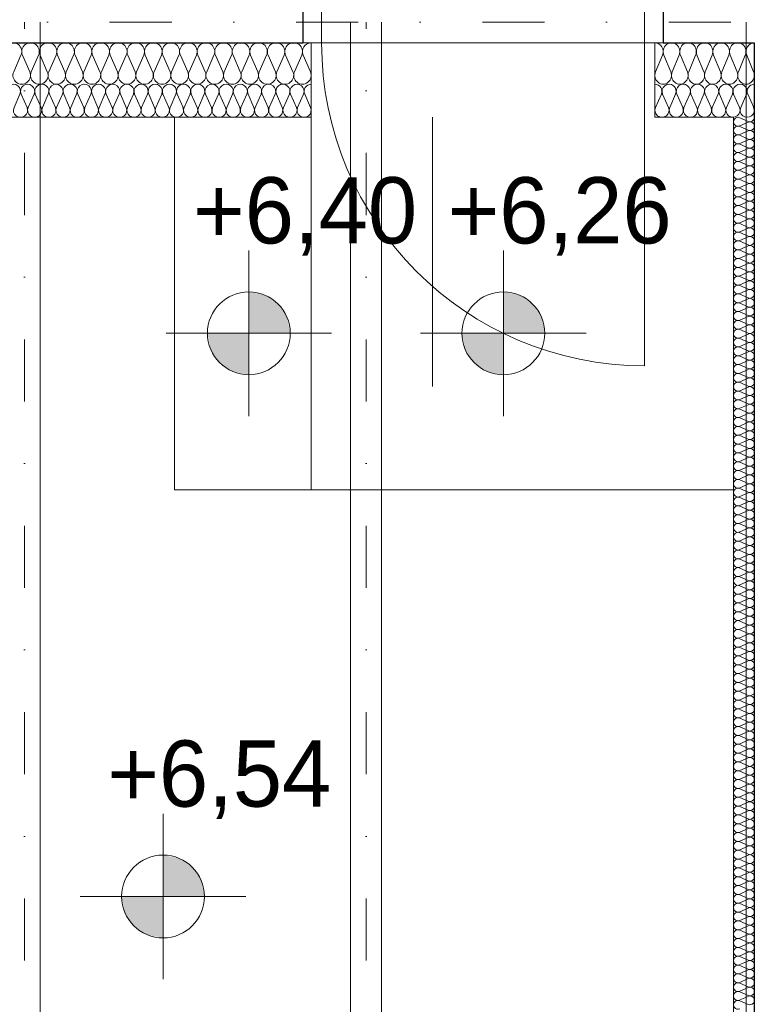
# Model space of a CAD drawing. Extents: x -438200 to -357500, y 15000 to 163871.
# Tile 119 of 148: x -416979 to -415195, y 109764 to 112142. Entities that reach past the tile are written whole.
import ezdxf

# ---------------------------------------------------------------- set-up
doc = ezdxf.new("R2010")
doc.units = 0
doc.header["$MEASUREMENT"] = 0
doc.linetypes.add('Dot & Dashed', pattern=[450, 150, -150, 0, -150])
for name, color, linetype in [('#podkład', 252, 'Continuous'), ('Arch ocieplenie', 252, 'Continuous'), ('Inwent Izolacje', 252, 'Continuous'), ('INWENT RZĘDNE', 252, 'Continuous')]:
    doc.layers.add(name, color=color, linetype=linetype)
for name, color, linetype, lineweight in [('Arch ocieplenie_Nr_Pióra__44', 252, 'Continuous', 13), ('Arch stropy_Nr_Pióra__41', 252, 'Continuous', 15), ('Arch wykończenie_Nr_Pióra__3', 252, 'Continuous', 18), ('Inwent Izolacje_Nr_Pióra__44', 252, 'Continuous', 13), ('INWENT KONST. DREWNIANA_Nr_Pióra__2', 252, 'Continuous', 13), ('INWENT KONST. DREWNIANA_Nr_Pióra__21', 252, 'Continuous', 9), ('INWENT RZĘDNE_Nr_Pióra__21', 252, 'Continuous', 9), ('INWENT. DRZWI_Nr_Pióra__5', 252, 'Continuous', 13), ('INWENT.ŚCIANY_Nr_Pióra__1', 252, 'Continuous', 25)]:
    doc.layers.add(name, color=color, linetype=linetype, lineweight=lineweight)
doc.styles.add('GENERATED_STYLE_2', font='txt')

# ---------------------------------------------------------------- blocks, each defined once
blk = doc.blocks.new('Izolacja cieplna 14_223', base_point=(-418774.9, 96852.6))
at = {"layer": 'Arch ocieplenie_Nr_Pióra__44', "linetype": 'Continuous'}
for p, q in [((-416992.7, 96796.4), (-416978.4, 96828.8)), ((-416975.6, 96828.8), (-416961.3, 96796.4)), ((-416958.4, 96796.4), (-416944.2, 96828.8)), ((-416941.3, 96828.8), (-416927.1, 96796.4)), ((-416924.2, 96796.4), (-416909.9, 96828.8)), ((-416907.1, 96828.8), (-416892.8, 96796.4)), ((-416889.9, 96796.4), (-416875.7, 96828.8)), ((-416872.8, 96828.8), (-416858.6, 96796.4)), ((-416855.7, 96796.4), (-416841.5, 96828.8)), ((-416838.6, 96828.8), (-416824.3, 96796.4)), ((-416821.5, 96796.4), (-416807.2, 96828.8)), ((-416804.3, 96828.8), (-416790.1, 96796.4)), ((-416787.2, 96796.4), (-416773, 96828.8)), ((-416770.1, 96828.8), (-416755.8, 96796.4)), ((-416753, 96796.4), (-416738.7, 96828.8)), ((-416735.8, 96828.8), (-416721.6, 96796.4)), ((-416718.7, 96796.4), (-416704.5, 96828.8)), ((-416701.6, 96828.8), (-416687.3, 96796.4)), ((-416684.5, 96796.4), (-416670.2, 96828.8)), ((-416667.3, 96828.8), (-416653.1, 96796.4)), ((-416650.2, 96796.4), (-416636, 96828.8)), ((-416633.1, 96828.8), (-416618.9, 96796.4)), ((-416616, 96796.4), (-416601.7, 96828.8)), ((-416598.9, 96828.8), (-416584.6, 96796.4)), ((-416581.7, 96796.4), (-416567.5, 96828.8)), ((-416564.6, 96828.8), (-416550.4, 96796.4)), ((-416547.5, 96796.4), (-416533.2, 96828.8)), ((-416530.4, 96828.8), (-416516.1, 96796.4)), ((-416513.2, 96796.4), (-416499, 96828.8)), ((-416496.1, 96828.8), (-416481.9, 96796.4)), ((-416479, 96796.4), (-416464.7, 96828.8)), ((-416461.9, 96828.8), (-416447.6, 96796.4)), ((-416444.7, 96796.4), (-416430.5, 96828.8)), ((-416427.6, 96828.8), (-416413.4, 96796.4)), ((-416410.5, 96796.4), (-416396.2, 96828.8)), ((-416393.4, 96828.8), (-416379.1, 96796.4)), ((-416376.2, 96796.4), (-416362, 96828.8)), ((-416359.1, 96828.8), (-416344.9, 96796.4)), ((-416342, 96796.4), (-416327.8, 96828.8)), ((-416324.9, 96828.8), (-416310.6, 96796.4)), ((-416307.8, 96796.4), (-416293.5, 96828.8)), ((-416290.6, 96828.8), (-416276.4, 96796.4))]:
    blk.add_line(p, q, dxfattribs=at)
for centre, start_param, end_param in [((-416994.1, 96835.6), 5.870392, 9.837571), ((-416959.9, 96835.6), 5.870392, 9.837571), ((-416925.6, 96835.6), 5.870392, 9.837571), ((-416891.4, 96835.6), 5.870392, 9.837571), ((-416857.1, 96835.6), 5.870392, 9.837571), ((-416822.9, 96835.6), 5.870392, 9.837571), ((-416788.6, 96835.6), 5.870392, 9.837571), ((-416754.4, 96835.6), 5.870392, 9.837571), ((-416720.2, 96835.6), 5.870392, 9.837571), ((-416685.9, 96835.6), 5.870392, 9.837571), ((-416651.7, 96835.6), 5.870392, 9.837571), ((-416617.4, 96835.6), 5.870392, 9.837571), ((-416583.2, 96835.6), 5.870392, 9.837571), ((-416548.9, 96835.6), 5.870392, 9.837571), ((-416514.7, 96835.6), 5.870392, 9.837571), ((-416480.4, 96835.6), 5.870392, 9.837571), ((-416446.2, 96835.6), 5.870392, 9.837571), ((-416411.9, 96835.6), 5.870392, 9.837571), ((-416377.7, 96835.6), 5.870392, 9.837571), ((-416343.4, 96835.6), 5.870392, 9.837571), ((-416309.2, 96835.6), 5.870392, 9.837571), ((-416274.9, 96835.6), 1.570796, 3.554385), ((-416977, 96789.6), 2.728799, 6.695979), ((-416942.8, 96789.6), 2.728799, 6.695979), ((-416908.5, 96789.6), 2.728799, 6.695979), ((-416874.3, 96789.6), 2.728799, 6.695979), ((-416840, 96789.6), 2.728799, 6.695979), ((-416805.8, 96789.6), 2.728799, 6.695979), ((-416771.5, 96789.6), 2.728799, 6.695979), ((-416737.3, 96789.6), 2.728799, 6.695979), ((-416703, 96789.6), 2.728799, 6.695979), ((-416668.8, 96789.6), 2.728799, 6.695979), ((-416634.5, 96789.6), 2.728799, 6.695979), ((-416600.3, 96789.6), 2.728799, 6.695979), ((-416566, 96789.6), 2.728799, 6.695979), ((-416531.8, 96789.6), 2.728799, 6.695979), ((-416497.5, 96789.6), 2.728799, 6.695979), ((-416463.3, 96789.6), 2.728799, 6.695979), ((-416429.1, 96789.6), 2.728799, 6.695979), ((-416394.8, 96789.6), 2.728799, 6.695979), ((-416360.6, 96789.6), 2.728799, 6.695979), ((-416326.3, 96789.6), 2.728799, 6.695979), ((-416292.1, 96789.6), 2.728799, 6.695979)]:
    blk.add_ellipse(centre, major_axis=(17.1, 0), ratio=0.993639, start_param=start_param, end_param=end_param, dxfattribs=at)
blk = doc.blocks.new('Izolacja cieplna 14_224', base_point=(-416274.9, 96952.6))
at = {"layer": 'Arch ocieplenie_Nr_Pióra__44', "linetype": 'Continuous'}
for p, q in [((-416975.9, 96922.8), (-416993.5, 96882.4)), ((-416954.7, 96882.4), (-416972.3, 96922.8)), ((-416933.5, 96922.8), (-416951.1, 96882.4)), ((-416912.3, 96882.4), (-416929.9, 96922.8)), ((-416891.1, 96922.8), (-416908.8, 96882.4)), ((-416869.9, 96882.4), (-416887.6, 96922.8)), ((-416848.8, 96922.8), (-416866.4, 96882.4)), ((-416827.6, 96882.4), (-416845.2, 96922.8)), ((-416806.4, 96922.8), (-416824, 96882.4)), ((-416785.2, 96882.4), (-416802.8, 96922.8)), ((-416764, 96922.8), (-416781.6, 96882.4)), ((-416742.8, 96882.4), (-416760.5, 96922.8)), ((-416721.6, 96922.8), (-416739.3, 96882.4)), ((-416700.5, 96882.4), (-416718.1, 96922.8)), ((-416679.3, 96922.8), (-416696.9, 96882.4)), ((-416658.1, 96882.4), (-416675.7, 96922.8)), ((-416636.9, 96922.8), (-416654.5, 96882.4)), ((-416615.7, 96882.4), (-416633.3, 96922.8)), ((-416594.5, 96922.8), (-416612.1, 96882.4)), ((-416573.3, 96882.4), (-416591, 96922.8)), ((-416552.1, 96922.8), (-416569.8, 96882.4)), ((-416531, 96882.4), (-416548.6, 96922.8)), ((-416509.8, 96922.8), (-416527.4, 96882.4)), ((-416488.6, 96882.4), (-416506.2, 96922.8)), ((-416467.4, 96922.8), (-416485, 96882.4)), ((-416446.2, 96882.4), (-416463.8, 96922.8)), ((-416425, 96922.8), (-416442.7, 96882.4)), ((-416403.8, 96882.4), (-416421.5, 96922.8)), ((-416382.7, 96922.8), (-416400.3, 96882.4)), ((-416361.5, 96882.4), (-416379.1, 96922.8)), ((-416340.3, 96922.8), (-416357.9, 96882.4)), ((-416319.1, 96882.4), (-416336.7, 96922.8)), ((-416297.9, 96922.8), (-416315.5, 96882.4)), ((-416276.7, 96882.4), (-416294.4, 96922.8))]:
    blk.add_line(p, q, dxfattribs=at)
for centre, start_param, end_param in [((-416995.3, 96931.3), 1.158004, 5.125183), ((-416952.9, 96931.3), 1.158004, 5.125183), ((-416910.5, 96931.3), 1.158004, 5.125183), ((-416868.2, 96931.3), 1.158004, 5.125183), ((-416825.8, 96931.3), 1.158004, 5.125183), ((-416783.4, 96931.3), 1.158004, 5.125183), ((-416741, 96931.3), 1.158004, 5.125183), ((-416698.7, 96931.3), 1.158004, 5.125183), ((-416656.3, 96931.3), 1.158004, 5.125183), ((-416613.9, 96931.3), 1.158004, 5.125183), ((-416571.6, 96931.3), 1.158004, 5.125183), ((-416529.2, 96931.3), 1.158004, 5.125183), ((-416486.8, 96931.3), 1.158004, 5.125183), ((-416444.4, 96931.3), 1.158004, 5.125183), ((-416402.1, 96931.3), 1.158004, 5.125183), ((-416359.7, 96931.3), 1.158004, 5.125183), ((-416317.3, 96931.3), 1.158004, 5.125183), ((-416274.9, 96931.3), 3.141593, 5.125182), ((-416974.1, 96873.9), 4.299595, 8.266775), ((-416931.7, 96873.9), 4.299595, 8.266775), ((-416889.4, 96873.9), 4.299595, 8.266775), ((-416847, 96873.9), 4.299595, 8.266775), ((-416804.6, 96873.9), 4.299595, 8.266775), ((-416762.2, 96873.9), 4.299595, 8.266775), ((-416719.9, 96873.9), 4.299595, 8.266775), ((-416677.5, 96873.9), 4.299595, 8.266775), ((-416635.1, 96873.9), 4.299595, 8.266775), ((-416592.7, 96873.9), 4.299595, 8.266775), ((-416550.4, 96873.9), 4.299595, 8.266775), ((-416508, 96873.9), 4.299595, 8.266775), ((-416465.6, 96873.9), 4.299595, 8.266775), ((-416423.3, 96873.9), 4.299595, 8.266775), ((-416380.9, 96873.9), 4.299595, 8.266775), ((-416338.5, 96873.9), 4.299595, 8.266775), ((-416296.1, 96873.9), 4.299595, 8.266775)]:
    blk.add_ellipse(centre, major_axis=(0, -21.3), ratio=0.996174, start_param=start_param, end_param=end_param, dxfattribs=at)
blk = doc.blocks.new('Izolacja cieplna 14_227', base_point=(-415444.9, 96852.6))
at = {"layer": 'Arch ocieplenie_Nr_Pióra__44', "linetype": 'Continuous'}
for p, q in [((-415443.5, 96796.4), (-415429.2, 96828.8)), ((-415426.4, 96828.8), (-415412.1, 96796.4)), ((-415409.2, 96796.4), (-415395, 96828.8)), ((-415392.1, 96828.8), (-415377.8, 96796.4)), ((-415374.9, 96796.4), (-415360.7, 96828.8)), ((-415357.8, 96828.8), (-415343.5, 96796.4)), ((-415340.6, 96796.4), (-415326.4, 96828.8)), ((-415323.5, 96828.8), (-415309.2, 96796.4)), ((-415306.4, 96796.4), (-415292.1, 96828.8)), ((-415289.2, 96828.8), (-415275, 96796.4)), ((-415272.1, 96796.4), (-415257.8, 96828.8)), ((-415254.9, 96828.8), (-415240.7, 96796.4)), ((-415237.8, 96796.4), (-415223.5, 96828.8)), ((-415220.6, 96828.8), (-415206.4, 96796.4))]:
    blk.add_line(p, q, dxfattribs=at)
for centre, start_param, end_param in [((-415444.9, 96835.6), 5.870392, 7.853982), ((-415410.7, 96835.6), 5.870392, 9.837571), ((-415376.4, 96835.6), 5.870392, 9.837571), ((-415342.1, 96835.6), 5.870392, 9.837571), ((-415307.8, 96835.6), 5.870392, 9.837571), ((-415273.5, 96835.6), 5.870392, 9.837571), ((-415239.2, 96835.6), 5.870392, 9.837571), ((-415204.9, 96835.6), 1.570796, 3.554385), ((-415427.8, 96789.6), 2.728799, 6.695979), ((-415393.5, 96789.6), 2.728799, 6.695979), ((-415359.2, 96789.6), 2.728799, 6.695979), ((-415324.9, 96789.6), 2.728799, 6.695979), ((-415290.7, 96789.6), 2.728799, 6.695979), ((-415256.4, 96789.6), 2.728799, 6.695979), ((-415222.1, 96789.6), 2.728799, 6.695979)]:
    blk.add_ellipse(centre, major_axis=(17.1, 0), ratio=0.992505, start_param=start_param, end_param=end_param, dxfattribs=at)
blk = doc.blocks.new('Izolacja cieplna 14_228', base_point=(-415204.9, 96952.6))
at = {"layer": 'Arch ocieplenie_Nr_Pióra__44', "linetype": 'Continuous'}
for p, q in [((-415426.6, 96922.8), (-415443.3, 96882.4)), ((-415406.6, 96882.4), (-415423.3, 96922.8)), ((-415386.6, 96922.8), (-415403.3, 96882.4)), ((-415366.6, 96882.4), (-415383.3, 96922.8)), ((-415346.6, 96922.8), (-415363.3, 96882.4)), ((-415326.6, 96882.4), (-415343.3, 96922.8)), ((-415306.6, 96922.8), (-415323.3, 96882.4)), ((-415286.6, 96882.4), (-415303.3, 96922.8)), ((-415266.6, 96922.8), (-415283.3, 96882.4)), ((-415246.6, 96882.4), (-415263.3, 96922.8)), ((-415226.6, 96922.8), (-415243.3, 96882.4)), ((-415206.6, 96882.4), (-415223.3, 96922.8))]:
    blk.add_line(p, q, dxfattribs=at)
for centre, start_param, end_param in [((-415444.9, 96931.3), 1.158004, 3.141593), ((-415404.9, 96931.3), 1.158004, 5.125183), ((-415364.9, 96931.3), 1.158004, 5.125183), ((-415324.9, 96931.3), 1.158004, 5.125183), ((-415284.9, 96931.3), 1.158004, 5.125183), ((-415244.9, 96931.3), 1.158004, 5.125183), ((-415204.9, 96931.3), 3.141593, 5.125182), ((-415424.9, 96873.9), 4.299595, 8.266775), ((-415384.9, 96873.9), 4.299595, 8.266775), ((-415344.9, 96873.9), 4.299595, 8.266775), ((-415304.9, 96873.9), 4.299595, 8.266775), ((-415264.9, 96873.9), 4.299595, 8.266775), ((-415224.9, 96873.9), 4.299595, 8.266775)]:
    blk.add_ellipse(centre, major_axis=(0, -21.3), ratio=0.940388, start_param=start_param, end_param=end_param, dxfattribs=at)
blk = doc.blocks.new('Izolacja cieplna 14_361', base_point=(-415204.9, 93232.6))
at = {"layer": 'Inwent Izolacje_Nr_Pióra__44', "linetype": 'Continuous'}
for p, q in [((-415219.8, 96762.8), (-415240, 96771.7)), ((-415240, 96752.2), (-415219.8, 96761.1)), ((-415219.8, 96741.5), (-415240, 96750.4)), ((-415240, 96730.9), (-415219.8, 96739.7)), ((-415219.8, 96720.2), (-415240, 96729.1)), ((-415240, 96709.5), (-415219.8, 96718.4)), ((-415219.8, 96698.9), (-415240, 96707.7)), ((-415240, 96688.2), (-415219.8, 96697.1)), ((-415219.8, 96677.5), (-415240, 96686.4)), ((-415240, 96666.9), (-415219.8, 96675.7)), ((-415219.8, 96656.2), (-415240, 96665.1)), ((-415240, 96645.6), (-415219.8, 96654.4)), ((-415219.8, 96634.9), (-415240, 96643.8)), ((-415240, 96624.2), (-415219.8, 96633.1)), ((-415219.8, 96613.6), (-415240, 96622.4)), ((-415240, 96602.9), (-415219.8, 96611.8)), ((-415219.8, 96592.2), (-415240, 96601.1)), ((-415240, 96581.6), (-415219.8, 96590.4)), ((-415219.8, 96570.9), (-415240, 96579.8)), ((-415240, 96560.3), (-415219.8, 96569.1)), ((-415219.8, 96549.6), (-415240, 96558.5)), ((-415240, 96538.9), (-415219.8, 96547.8)), ((-415219.8, 96528.3), (-415240, 96537.1)), ((-415240, 96517.6), (-415219.8, 96526.5)), ((-415219.8, 96506.9), (-415240, 96515.8)), ((-415240, 96496.3), (-415219.8, 96505.1)), ((-415219.8, 96485.6), (-415240, 96494.5)), ((-415240, 96475), (-415219.8, 96483.8)), ((-415219.8, 96464.3), (-415240, 96473.2)), ((-415240, 96453.6), (-415219.8, 96462.5)), ((-415219.8, 96443), (-415240, 96451.8)), ((-415240, 96432.3), (-415219.8, 96441.2)), ((-415219.8, 96421.6), (-415240, 96430.5)), ((-415240, 96411), (-415219.8, 96419.8)), ((-415219.8, 96400.3), (-415240, 96409.2)), ((-415240, 96389.6), (-415219.8, 96398.5)), ((-415219.8, 96379), (-415240, 96387.9)), ((-415240, 96368.3), (-415219.8, 96377.2)), ((-415219.8, 96357.7), (-415240, 96366.5)), ((-415240, 96347), (-415219.8, 96355.9)), ((-415219.8, 96336.3), (-415240, 96345.2)), ((-415240, 96325.7), (-415219.8, 96334.5)), ((-415219.8, 96315), (-415240, 96323.9)), ((-415240, 96304.3), (-415219.8, 96313.2)), ((-415219.8, 96293.7), (-415240, 96302.6)), ((-415240, 96283), (-415219.8, 96291.9)), ((-415219.8, 96272.4), (-415240, 96281.2)), ((-415240, 96261.7), (-415219.8, 96270.6)), ((-415219.8, 96251), (-415240, 96259.9)), ((-415240, 96240.4), (-415219.8, 96249.2)), ((-415219.8, 96229.7), (-415240, 96238.6)), ((-415240, 96219), (-415219.8, 96227.9)), ((-415219.8, 96208.4), (-415240, 96217.3)), ((-415240, 96197.7), (-415219.8, 96206.6)), ((-415219.8, 96187.1), (-415240, 96195.9)), ((-415240, 96176.4), (-415219.8, 96185.3)), ((-415219.8, 96165.7), (-415240, 96174.6)), ((-415240, 96155.1), (-415219.8, 96163.9)), ((-415219.8, 96144.4), (-415240, 96153.3)), ((-415240, 96133.7), (-415219.8, 96142.6)), ((-415219.8, 96123.1), (-415240, 96132)), ((-415240, 96112.4), (-415219.8, 96121.3)), ((-415219.8, 96101.8), (-415240, 96110.6)), ((-415240, 96091.1), (-415219.8, 96100)), ((-415219.8, 96080.4), (-415240, 96089.3)), ((-415240, 96069.8), (-415219.8, 96078.6)), ((-415219.8, 96059.1), (-415240, 96068)), ((-415240, 96048.4), (-415219.8, 96057.3)), ((-415219.8, 96037.8), (-415240, 96046.7)), ((-415240, 96027.1), (-415219.8, 96036)), ((-415219.8, 96016.5), (-415240, 96025.3)), ((-415240, 96005.8), (-415219.8, 96014.7)), ((-415219.8, 95995.1), (-415240, 96004)), ((-415240, 95984.5), (-415219.8, 95993.3)), ((-415219.8, 95973.8), (-415240, 95982.7)), ((-415240, 95963.1), (-415219.8, 95972)), ((-415219.8, 95952.5), (-415240, 95961.4)), ((-415240, 95941.8), (-415219.8, 95950.7)), ((-415219.8, 95931.2), (-415240, 95940)), ((-415240, 95920.5), (-415219.8, 95929.4)), ((-415219.8, 95909.8), (-415240, 95918.7)), ((-415240, 95899.2), (-415219.8, 95908)), ((-415219.8, 95888.5), (-415240, 95897.4)), ((-415240, 95877.8), (-415219.8, 95886.7)), ((-415219.8, 95867.2), (-415240, 95876.1)), ((-415240, 95856.5), (-415219.8, 95865.4)), ((-415219.8, 95845.9), (-415240, 95854.7)), ((-415240, 95835.2), (-415219.8, 95844.1)), ((-415219.8, 95824.5), (-415240, 95833.4)), ((-415240, 95813.9), (-415219.8, 95822.7)), ((-415219.8, 95803.2), (-415240, 95812.1)), ((-415240, 95792.5), (-415219.8, 95801.4)), ((-415219.8, 95781.9), (-415240, 95790.7)), ((-415240, 95771.2), (-415219.8, 95780.1)), ((-415219.8, 95760.6), (-415240, 95769.4)), ((-415240, 95749.9), (-415219.8, 95758.8)), ((-415219.8, 95739.2), (-415240, 95748.1)), ((-415240, 95728.6), (-415219.8, 95737.4)), ((-415219.8, 95717.9), (-415240, 95726.8)), ((-415240, 95707.2), (-415219.8, 95716.1)), ((-415219.8, 95696.6), (-415240, 95705.4)), ((-415240, 95685.9), (-415219.8, 95694.8)), ((-415219.8, 95675.3), (-415240, 95684.1)), ((-415240, 95664.6), (-415219.8, 95673.5)), ((-415219.8, 95653.9), (-415240, 95662.8)), ((-415240, 95643.3), (-415219.8, 95652.1)), ((-415219.8, 95632.6), (-415240, 95641.5)), ((-415240, 95621.9), (-415219.8, 95630.8)), ((-415219.8, 95611.3), (-415240, 95620.1)), ((-415240, 95600.6), (-415219.8, 95609.5)), ((-415219.8, 95590), (-415240, 95598.8)), ((-415240, 95579.3), (-415219.8, 95588.2)), ((-415219.8, 95568.6), (-415240, 95577.5)), ((-415240, 95558), (-415219.8, 95566.8)), ((-415219.8, 95547.3), (-415240, 95556.2)), ((-415240, 95536.6), (-415219.8, 95545.5)), ((-415219.8, 95526), (-415240, 95534.8)), ((-415240, 95515.3), (-415219.8, 95524.2)), ((-415219.8, 95504.6), (-415240, 95513.5)), ((-415240, 95494), (-415219.8, 95502.9)), ((-415219.8, 95483.3), (-415240, 95492.2)), ((-415240, 95472.7), (-415219.8, 95481.5)), ((-415219.8, 95462), (-415240, 95470.9)), ((-415240, 95451.3), (-415219.8, 95460.2)), ((-415219.8, 95440.7), (-415240, 95449.5)), ((-415240, 95430), (-415219.8, 95438.9)), ((-415219.8, 95419.3), (-415240, 95428.2)), ((-415240, 95408.7), (-415219.8, 95417.6)), ((-415219.8, 95398), (-415240, 95406.9)), ((-415240, 95387.4), (-415219.8, 95396.2)), ((-415219.8, 95376.7), (-415240, 95385.6)), ((-415240, 95366), (-415219.8, 95374.9)), ((-415219.8, 95355.4), (-415240, 95364.2)), ((-415240, 95344.7), (-415219.8, 95353.6)), ((-415219.8, 95334), (-415240, 95342.9)), ((-415240, 95323.4), (-415219.8, 95332.3)), ((-415219.8, 95312.7), (-415240, 95321.6)), ((-415240, 95302.1), (-415219.8, 95310.9)), ((-415219.8, 95291.4), (-415240, 95300.3)), ((-415240, 95280.7), (-415219.8, 95289.6)), ((-415219.8, 95270.1), (-415240, 95278.9)), ((-415240, 95259.4), (-415219.8, 95268.3)), ((-415219.8, 95248.7), (-415240, 95257.6)), ((-415240, 95238.1), (-415219.8, 95247)), ((-415219.8, 95227.4), (-415240, 95236.3)), ((-415240, 95216.8), (-415219.8, 95225.6)), ((-415219.8, 95206.1), (-415240, 95215)), ((-415240, 95195.4), (-415219.8, 95204.3)), ((-415219.8, 95184.8), (-415240, 95193.6)), ((-415240, 95174.1), (-415219.8, 95183)), ((-415219.8, 95163.4), (-415240, 95172.3)), ((-415240, 95152.8), (-415219.8, 95161.7)), ((-415219.8, 95142.1), (-415240, 95151)), ((-415240, 95131.5), (-415219.8, 95140.3)), ((-415219.8, 95120.8), (-415240, 95129.7)), ((-415240, 95110.1), (-415219.8, 95119)), ((-415219.8, 95099.5), (-415240, 95108.3)), ((-415240, 95088.8), (-415219.8, 95097.7)), ((-415219.8, 95078.1), (-415240, 95087)), ((-415240, 95067.5), (-415219.8, 95076.4)), ((-415219.8, 95056.8), (-415240, 95065.7)), ((-415240, 95046.2), (-415219.8, 95055)), ((-415219.8, 95035.5), (-415240, 95044.4)), ((-415240, 95024.8), (-415219.8, 95033.7)), ((-415219.8, 95014.2), (-415240, 95023)), ((-415240, 95003.5), (-415219.8, 95012.4)), ((-415219.8, 94992.8), (-415240, 95001.7)), ((-415240, 94982.2), (-415219.8, 94991.1)), ((-415219.8, 94971.5), (-415240, 94980.4)), ((-415240, 94960.9), (-415219.8, 94969.7)), ((-415219.8, 94950.2), (-415240, 94959.1)), ((-415240, 94939.5), (-415219.8, 94948.4)), ((-415219.8, 94928.9), (-415240, 94937.7)), ((-415240, 94918.2), (-415219.8, 94927.1)), ((-415219.8, 94907.5), (-415240, 94916.4)), ((-415240, 94896.9), (-415219.8, 94905.8)), ((-415219.8, 94886.2), (-415240, 94895.1)), ((-415240, 94875.6), (-415219.8, 94884.4)), ((-415219.8, 94864.9), (-415240, 94873.8)), ((-415240, 94854.2), (-415219.8, 94863.1)), ((-415219.8, 94843.6), (-415240, 94852.4)), ((-415240, 94832.9), (-415219.8, 94841.8)), ((-415219.8, 94822.2), (-415240, 94831.1)), ((-415240, 94811.6), (-415219.8, 94820.4)), ((-415219.8, 94800.9), (-415240, 94809.8)), ((-415240, 94790.3), (-415219.8, 94799.1)), ((-415219.8, 94779.6), (-415240, 94788.5)), ((-415240, 94768.9), (-415219.8, 94777.8)), ((-415219.8, 94758.3), (-415240, 94767.1)), ((-415240, 94747.6), (-415219.8, 94756.5)), ((-415219.8, 94736.9), (-415240, 94745.8)), ((-415240, 94726.3), (-415219.8, 94735.1)), ((-415219.8, 94715.6), (-415240, 94724.5)), ((-415240, 94705), (-415219.8, 94713.8)), ((-415219.8, 94694.3), (-415240, 94703.2)), ((-415240, 94683.6), (-415219.8, 94692.5)), ((-415219.8, 94673), (-415240, 94681.8)), ((-415240, 94662.3), (-415219.8, 94671.2)), ((-415219.8, 94651.6), (-415240, 94660.5)), ((-415240, 94641), (-415219.8, 94649.8)), ((-415219.8, 94630.3), (-415240, 94639.2))]:
    blk.add_line(p, q, dxfattribs=at)
for centre, start_param, end_param in [((-415244.3, 96761.9), 5.870392, 9.837571), ((-415244.3, 96740.6), 5.870392, 9.837571), ((-415215.6, 96772.6), 2.7288, 4.712389), ((-415215.6, 96751.3), 2.7288, 6.695979), ((-415244.3, 96719.3), 5.870392, 9.837571), ((-415215.6, 96730), 2.7288, 6.695979), ((-415244.3, 96698), 5.870392, 9.837571), ((-415215.6, 96708.6), 2.7288, 6.695979), ((-415244.3, 96676.6), 5.870392, 9.837571), ((-415215.6, 96687.3), 2.7288, 6.695979), ((-415244.3, 96655.3), 5.870392, 9.837571), ((-415215.6, 96666), 2.7288, 6.695979), ((-415244.3, 96634), 5.870392, 9.837571), ((-415215.6, 96644.7), 2.7288, 6.695979), ((-415215.6, 96623.3), 2.7288, 6.695979), ((-415244.3, 96612.7), 5.870392, 9.837571), ((-415215.6, 96602), 2.7288, 6.695979), ((-415244.3, 96591.3), 5.870392, 9.837571), ((-415215.6, 96580.7), 2.7288, 6.695979), ((-415244.3, 96570), 5.870392, 9.837571), ((-415215.6, 96559.4), 2.7288, 6.695979), ((-415244.3, 96548.7), 5.870392, 9.837571), ((-415244.3, 96527.4), 5.870392, 9.837571), ((-415215.6, 96538), 2.7288, 6.695979), ((-415244.3, 96506), 5.870392, 9.837571), ((-415215.6, 96516.7), 2.7288, 6.695979), ((-415244.3, 96484.7), 5.870392, 9.837571), ((-415215.6, 96495.4), 2.7288, 6.695979), ((-415244.3, 96463.4), 5.870392, 9.837571), ((-415215.6, 96474.1), 2.7288, 6.695979), ((-415244.3, 96442.1), 5.870392, 9.837571), ((-415215.6, 96452.7), 2.7288, 6.695979), ((-415215.6, 96431.4), 2.7288, 6.695979), ((-415244.3, 96420.7), 5.870392, 9.837571), ((-415215.6, 96410.1), 2.7288, 6.695979), ((-415244.3, 96399.4), 5.870392, 9.837571), ((-415215.6, 96388.8), 2.7288, 6.695979), ((-415244.3, 96378.1), 5.870392, 9.837571), ((-415215.6, 96367.4), 2.7288, 6.695979), ((-415244.3, 96356.8), 5.870392, 9.837571), ((-415215.6, 96346.1), 2.7288, 6.695979), ((-415244.3, 96335.4), 5.870392, 9.837571), ((-415244.3, 96314.1), 5.870392, 9.837571), ((-415215.6, 96324.8), 2.7288, 6.695979), ((-415244.3, 96292.8), 5.870392, 9.837571), ((-415215.6, 96303.5), 2.7288, 6.695979), ((-415244.3, 96271.5), 5.870392, 9.837571), ((-415215.6, 96282.1), 2.7288, 6.695979), ((-415244.3, 96250.1), 5.870392, 9.837571), ((-415215.6, 96260.8), 2.7288, 6.695979), ((-415244.3, 96228.8), 5.870392, 9.837571), ((-415215.6, 96239.5), 2.7288, 6.695979), ((-415215.6, 96218.2), 2.7288, 6.695979), ((-415244.3, 96207.5), 5.870392, 9.837571), ((-415215.6, 96196.8), 2.7288, 6.695979), ((-415244.3, 96186.2), 5.870392, 9.837571), ((-415215.6, 96175.5), 2.7288, 6.695979), ((-415244.3, 96164.8), 5.870392, 9.837571), ((-415215.6, 96154.2), 2.7288, 6.695979), ((-415244.3, 96143.5), 5.870392, 9.837571), ((-415244.3, 96122.2), 5.870392, 9.837571), ((-415215.6, 96132.9), 2.7288, 6.695979), ((-415244.3, 96100.9), 5.870392, 9.837571), ((-415215.6, 96111.5), 2.7288, 6.695979), ((-415244.3, 96079.5), 5.870392, 9.837571), ((-415215.6, 96090.2), 2.7288, 6.695979), ((-415244.3, 96058.2), 5.870392, 9.837571), ((-415215.6, 96068.9), 2.7288, 6.695979), ((-415244.3, 96036.9), 5.870392, 9.837571), ((-415215.6, 96047.5), 2.7288, 6.695979), ((-415244.3, 96015.6), 5.870392, 9.837571), ((-415215.6, 96026.2), 2.7288, 6.695979), ((-415215.6, 96004.9), 2.7288, 6.695979), ((-415244.3, 95994.2), 5.870392, 9.837571), ((-415215.6, 95983.6), 2.7288, 6.695979), ((-415244.3, 95972.9), 5.870392, 9.837571), ((-415215.6, 95962.2), 2.7288, 6.695979), ((-415244.3, 95951.6), 5.870392, 9.837571), ((-415215.6, 95940.9), 2.7288, 6.695979), ((-415244.3, 95930.3), 5.870392, 9.837571), ((-415244.3, 95908.9), 5.870392, 9.837571), ((-415215.6, 95919.6), 2.7288, 6.695979), ((-415244.3, 95887.6), 5.870392, 9.837571), ((-415215.6, 95898.3), 2.7288, 6.695979), ((-415244.3, 95866.3), 5.870392, 9.837571), ((-415215.6, 95876.9), 2.7288, 6.695979), ((-415244.3, 95845), 5.870392, 9.837571), ((-415215.6, 95855.6), 2.7288, 6.695979), ((-415244.3, 95823.6), 5.870392, 9.837571), ((-415215.6, 95834.3), 2.7288, 6.695979), ((-415244.3, 95802.3), 5.870392, 9.837571), ((-415215.6, 95813), 2.7288, 6.695979), ((-415215.6, 95791.6), 2.7288, 6.695979), ((-415244.3, 95781), 5.870392, 9.837571), ((-415215.6, 95770.3), 2.7288, 6.695979), ((-415244.3, 95759.7), 5.870392, 9.837571), ((-415215.6, 95749), 2.7288, 6.695979), ((-415244.3, 95738.3), 5.870392, 9.837571), ((-415215.6, 95727.7), 2.7288, 6.695979), ((-415244.3, 95717), 5.870392, 9.837571), ((-415244.3, 95695.7), 5.870392, 9.837571), ((-415215.6, 95706.3), 2.7288, 6.695979), ((-415244.3, 95674.4), 5.870392, 9.837571), ((-415215.6, 95685), 2.7288, 6.695979), ((-415244.3, 95653), 5.870392, 9.837571), ((-415215.6, 95663.7), 2.7288, 6.695979), ((-415244.3, 95631.7), 5.870392, 9.837571), ((-415215.6, 95642.4), 2.7288, 6.695979), ((-415244.3, 95610.4), 5.870392, 9.837571), ((-415215.6, 95621), 2.7288, 6.695979), ((-415215.6, 95599.7), 2.7288, 6.695979), ((-415244.3, 95589.1), 5.870392, 9.837571), ((-415215.6, 95578.4), 2.7288, 6.695979), ((-415244.3, 95567.7), 5.870392, 9.837571), ((-415215.6, 95557.1), 2.7288, 6.695979), ((-415244.3, 95546.4), 5.870392, 9.837571), ((-415215.6, 95535.7), 2.7288, 6.695979), ((-415244.3, 95525.1), 5.870392, 9.837571), ((-415215.6, 95514.4), 2.7288, 6.695979), ((-415244.3, 95503.8), 5.870392, 9.837571), ((-415244.3, 95482.4), 5.870392, 9.837571), ((-415215.6, 95493.1), 2.7288, 6.695979), ((-415244.3, 95461.1), 5.870392, 9.837571), ((-415215.6, 95471.8), 2.7288, 6.695979), ((-415244.3, 95439.8), 5.870392, 9.837571), ((-415215.6, 95450.4), 2.7288, 6.695979), ((-415244.3, 95418.5), 5.870392, 9.837571), ((-415215.6, 95429.1), 2.7288, 6.695979), ((-415244.3, 95397.1), 5.870392, 9.837571), ((-415215.6, 95407.8), 2.7288, 6.695979), ((-415215.6, 95386.5), 2.7288, 6.695979), ((-415244.3, 95375.8), 5.870392, 9.837571), ((-415215.6, 95365.1), 2.7288, 6.695979), ((-415244.3, 95354.5), 5.870392, 9.837571), ((-415215.6, 95343.8), 2.7288, 6.695979), ((-415244.3, 95333.2), 5.870392, 9.837571), ((-415215.6, 95322.5), 2.7288, 6.695979), ((-415244.3, 95311.8), 5.870392, 9.837571), ((-415244.3, 95290.5), 5.870392, 9.837571), ((-415215.6, 95301.2), 2.7288, 6.695979), ((-415244.3, 95269.2), 5.870392, 9.837571), ((-415215.6, 95279.8), 2.7288, 6.695979), ((-415244.3, 95247.9), 5.870392, 9.837571), ((-415215.6, 95258.5), 2.7288, 6.695979), ((-415244.3, 95226.5), 5.870392, 9.837571), ((-415215.6, 95237.2), 2.7288, 6.695979), ((-415244.3, 95205.2), 5.870392, 9.837571), ((-415215.6, 95215.9), 2.7288, 6.695979), ((-415244.3, 95183.9), 5.870392, 9.837571), ((-415215.6, 95194.5), 2.7288, 6.695979), ((-415215.6, 95173.2), 2.7288, 6.695979), ((-415244.3, 95162.5), 5.870392, 9.837571), ((-415215.6, 95151.9), 2.7288, 6.695979), ((-415244.3, 95141.2), 5.870392, 9.837571), ((-415215.6, 95130.6), 2.7288, 6.695979), ((-415244.3, 95119.9), 5.870392, 9.837571), ((-415215.6, 95109.2), 2.7288, 6.695979), ((-415244.3, 95098.6), 5.870392, 9.837571), ((-415244.3, 95077.2), 5.870392, 9.837571), ((-415215.6, 95087.9), 2.7288, 6.695979), ((-415244.3, 95055.9), 5.870392, 9.837571), ((-415215.6, 95066.6), 2.7288, 6.695979), ((-415244.3, 95034.6), 5.870392, 9.837571), ((-415215.6, 95045.3), 2.7288, 6.695979), ((-415244.3, 95013.3), 5.870392, 9.837571), ((-415215.6, 95023.9), 2.7288, 6.695979), ((-415244.3, 94991.9), 5.870392, 9.837571), ((-415215.6, 95002.6), 2.7288, 6.695979), ((-415215.6, 94981.3), 2.7288, 6.695979), ((-415244.3, 94970.6), 5.870392, 9.837571), ((-415215.6, 94960), 2.7288, 6.695979), ((-415244.3, 94949.3), 5.870392, 9.837571), ((-415215.6, 94938.6), 2.7288, 6.695979), ((-415244.3, 94928), 5.870392, 9.837571), ((-415215.6, 94917.3), 2.7288, 6.695979), ((-415244.3, 94906.6), 5.870392, 9.837571), ((-415215.6, 94896), 2.7288, 6.695979), ((-415244.3, 94885.3), 5.870392, 9.837571), ((-415244.3, 94864), 5.870392, 9.837571), ((-415215.6, 94874.7), 2.7288, 6.695979), ((-415244.3, 94842.7), 5.870392, 9.837571), ((-415215.6, 94853.3), 2.7288, 6.695979), ((-415244.3, 94821.3), 5.870392, 9.837571), ((-415215.6, 94832), 2.7288, 6.695979), ((-415244.3, 94800), 5.870392, 9.837571), ((-415215.6, 94810.7), 2.7288, 6.695979), ((-415244.3, 94778.7), 5.870392, 9.837571), ((-415215.6, 94789.4), 2.7288, 6.695979), ((-415215.6, 94768), 2.7288, 6.695979), ((-415244.3, 94757.4), 5.870392, 9.837571), ((-415215.6, 94746.7), 2.7288, 6.695979), ((-415244.3, 94736), 5.870392, 9.837571), ((-415215.6, 94725.4), 2.7288, 6.695979), ((-415244.3, 94714.7), 5.870392, 9.837571), ((-415215.6, 94704.1), 2.7288, 6.695979), ((-415244.3, 94693.4), 5.870392, 9.837571), ((-415244.3, 94672.1), 5.870392, 9.837571), ((-415215.6, 94682.7), 2.7288, 6.695979), ((-415244.3, 94650.7), 5.870392, 9.837571), ((-415215.6, 94661.4), 2.7288, 6.695979), ((-415244.3, 94629.4), 5.870392, 9.837571), ((-415215.6, 94640.1), 2.7288, 6.695979)]:
    blk.add_ellipse(centre, major_axis=(0, 10.7), ratio=0.997305, start_param=start_param, end_param=end_param, dxfattribs=at)
blk = doc.blocks.new('Koty wysokościowe_32', base_point=(-415810.9, 96251.1))
at = {"layer": 'INWENT RZĘDNE_Nr_Pióra__21', "linetype": 'Continuous'}
for points in [[(-415810.9, 96251.1), (-415710.9, 96251.1), (-415718.5, 96289.4), (-415740.2, 96321.8), (-415772.7, 96343.5), (-415810.9, 96351.1)], [(-415810.9, 96251.1), (-415910.9, 96251.1), (-415903.3, 96212.8), (-415881.6, 96180.4), (-415849.2, 96158.7), (-415810.9, 96151.1)]]:
    blk.add_hatch(color=256, dxfattribs=at).paths.add_polyline_path(points, flags=0)
for p, q in [((-415810.9, 96051.1), (-415810.9, 96451.1)), ((-416010.9, 96251.1), (-415610.9, 96251.1))]:
    blk.add_line(p, q, dxfattribs=at)
blk.add_circle((-415810.9, 96251.1), 100, dxfattribs=at)
at = {"layer": 'INWENT RZĘDNE_Nr_Pióra__21', "insert": (-415945.8, 96438.3), "char_height": 160, "attachment_point": 7, "style": 'GENERATED_STYLE_2'}
blk.add_mtext('{+6,26}', dxfattribs=at)
blk = doc.blocks.new('Koty wysokościowe_37', base_point=(-416632.8, 94891))
at = {"layer": 'INWENT RZĘDNE_Nr_Pióra__21', "linetype": 'Continuous'}
for points in [[(-416632.8, 94891), (-416532.8, 94891), (-416540.4, 94929.2), (-416562.1, 94961.7), (-416594.6, 94983.4), (-416632.8, 94991)], [(-416632.8, 94891), (-416732.8, 94891), (-416725.2, 94852.7), (-416703.5, 94820.3), (-416671.1, 94798.6), (-416632.8, 94791)]]:
    blk.add_hatch(color=256, dxfattribs=at).paths.add_polyline_path(points, flags=0)
for p, q in [((-416632.8, 94691), (-416632.8, 95091)), ((-416832.8, 94891), (-416432.8, 94891))]:
    blk.add_line(p, q, dxfattribs=at)
blk.add_circle((-416632.8, 94891), 100, dxfattribs=at)
at = {"layer": 'INWENT RZĘDNE_Nr_Pióra__21', "insert": (-416767.7, 95078.2), "char_height": 160, "attachment_point": 7, "style": 'GENERATED_STYLE_2'}
blk.add_mtext('{+6,54}', dxfattribs=at)
blk = doc.blocks.new('Koty wysokościowe_38', base_point=(-416425.6, 96251.1))
at = {"layer": 'INWENT RZĘDNE_Nr_Pióra__21', "linetype": 'Continuous'}
for points in [[(-416425.6, 96251.1), (-416325.6, 96251.1), (-416333.2, 96289.4), (-416354.9, 96321.8), (-416387.4, 96343.5), (-416425.6, 96351.1)], [(-416425.6, 96251.1), (-416525.6, 96251.1), (-416518, 96212.8), (-416496.3, 96180.4), (-416463.9, 96158.7), (-416425.6, 96151.1)]]:
    blk.add_hatch(color=256, dxfattribs=at).paths.add_polyline_path(points, flags=0)
for p, q in [((-416425.6, 96051.1), (-416425.6, 96451.1)), ((-416625.6, 96251.1), (-416225.6, 96251.1))]:
    blk.add_line(p, q, dxfattribs=at)
blk.add_circle((-416425.6, 96251.1), 100, dxfattribs=at)
at = {"layer": 'INWENT RZĘDNE_Nr_Pióra__21', "insert": (-416560.5, 96438.3), "char_height": 160, "attachment_point": 7, "style": 'GENERATED_STYLE_2'}
blk.add_mtext('{+6,40}', dxfattribs=at)
blk = doc.blocks.new('poddasze')
at = {"layer": 'Arch stropy_Nr_Pióra__41', "color": 252, "linetype": 'Continuous'}
for p, q in [((-415444.9, 81115.1), (-416274.9, 81115.1)), ((-416604.9, 80935.1), (-416604.9, 80035.1)), ((-416274.9, 80935.1), (-416274.9, 80035.1)), ((-416604.9, 80035.1), (-415254.9, 80035.1))]:
    blk.add_line(p, q, dxfattribs=at)
at = {"layer": 'Arch wykończenie_Nr_Pióra__3', "color": 252, "linetype": 'Continuous'}
for p, q in [((-416274.9, 80935.1), (-416274.9, 81115.1)), ((-415444.9, 80935.1), (-415444.9, 81115.1)), ((-416274.9, 80935.1), (-418724.9, 80935.1)), ((-415981.7, 80935.1), (-415981.7, 80285.1)), ((-415254.9, 80935.1), (-415444.9, 80935.1)), ((-415254.9, 80935.1), (-415254.9, 77395.1))]:
    blk.add_line(p, q, dxfattribs=at)
at = {"layer": 'INWENT KONST. DREWNIANA_Nr_Pióra__2', "color": 252, "linetype": 'Continuous'}
for p, q in [((-416929.9, 77295.1), (-416929.9, 81165.1)), ((-416179.9, 77295.1), (-416179.9, 81165.1)), ((-416104.9, 77295.1), (-416104.9, 81165.1)), ((-415224.9, 77295.1), (-415224.9, 81165.1))]:
    blk.add_line(p, q, dxfattribs=at)
at = {"layer": 'INWENT KONST. DREWNIANA_Nr_Pióra__21', "color": 252, "linetype": 'Dot & Dashed'}
for p, q in [((-430714.9, 81165.1), (-414324.9, 81165.1)), ((-416967.4, 76648.1), (-416967.4, 81165.1)), ((-416142.4, 76648.1), (-416142.4, 81165.1))]:
    blk.add_line(p, q, dxfattribs=at)
at = {"layer": 'INWENT. DRZWI_Nr_Pióra__5', "color": 252, "linetype": 'Continuous'}
for p, q in [((-416249.9, 81115.1), (-416249.9, 81205.1)), ((-415469.9, 81115.1), (-415469.9, 81205.1)), ((-416294.9, 81115.1), (-416249.9, 81115.1)), ((-415469.9, 81115.1), (-415469.9, 80335.1)), ((-415424.9, 81115.1), (-415469.9, 81115.1))]:
    blk.add_line(p, q, dxfattribs=at)
blk.add_arc((-415469.9, 81115.1), 780, 180, 270, dxfattribs=at)
at = {"layer": 'INWENT.ŚCIANY_Nr_Pióra__1', "color": 252, "linetype": 'Continuous'}
for p, q in [((-416294.9, 81435.1), (-416294.9, 81115.1)), ((-415424.9, 81435.1), (-415424.9, 81115.1)), ((-418774.9, 81115.1), (-416294.9, 81115.1)), ((-415424.9, 81115.1), (-415204.9, 81115.1)), ((-415204.9, 81115.1), (-415204.9, 77075.1))]:
    blk.add_line(p, q, dxfattribs=at)
at = {"layer": 'Arch ocieplenie', "color": 252, "linetype": 'Continuous', "lineweight": 13}
for name, p in [('Izolacja cieplna 14_224', (-416274.9, 81115.1)), ('Izolacja cieplna 14_228', (-415204.9, 81115.1)), ('Izolacja cieplna 14_223', (-418774.9, 81015.1)), ('Izolacja cieplna 14_227', (-415444.9, 81015.1))]:
    blk.add_blockref(name, p, dxfattribs=at)
at = {"layer": 'Inwent Izolacje', "color": 252, "linetype": 'Continuous', "lineweight": 13}
blk.add_blockref('Izolacja cieplna 14_361', (-415204.9, 77395.1), dxfattribs=at)
at = {"layer": 'INWENT RZĘDNE', "color": 252}
for name, p in [('Koty wysokościowe_38', (-416425.6, 80413.5)), ('Koty wysokościowe_32', (-415810.9, 80413.5)), ('Koty wysokościowe_37', (-416632.8, 79053.4))]:
    blk.add_blockref(name, p, dxfattribs=at)

msp = doc.modelspace()

# ---------------------------------------------------------------- block references
at = {"layer": '#podkład', "color": 3, "lineweight": 50}
msp.add_blockref('poddasze', (0, 30970.8), dxfattribs=at)

doc.saveas('drawing.dxf')
